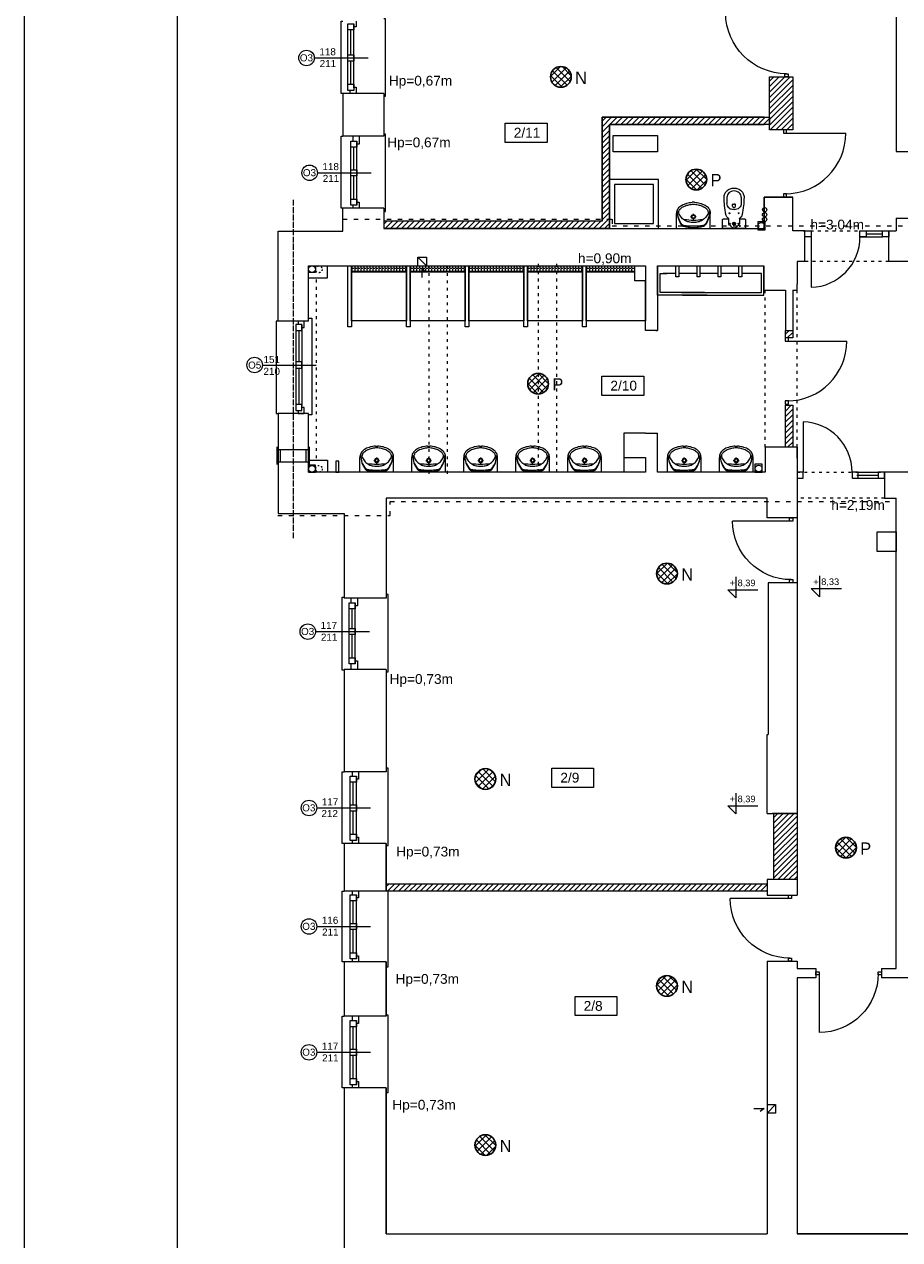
# Model space of a CAD drawing. Header units: centimetres. Extents: x 74448 to 96987, y -37016 to -10817.
# Tile 145 of 174: x 74454 to 75886, y -14787 to -12797. Entities that reach past the tile are written whole.
import ezdxf
from ezdxf.lldxf.tags import DXFTag

# ---------------------------------------------------------------- set-up
doc = ezdxf.new("R2010")
doc.units = ezdxf.units.CM
doc.header["$LTSCALE"] = 0.02
for name, pattern in [('ACAD_ISO03W100', [30, 12, -18]), ('ACAD_ISO04W100', [30, 24, -3, 0, -3]), ('HIDDEN', [9.525, 6.35, -3.175])]:
    doc.linetypes.add(name, pattern=pattern)
doc.layers.get('0').update_dxf_attribs({"color": 8, "lineweight": 13})
for name, color, linetype, lineweight in [('_AUDIO', 7, 'Continuous', 18), ('_pk_tabelka', 7, 'Continuous', 15), ('IS_Pion_Wodociag', 8, 'SOLID', 13), ('koncepcja', 8, 'Continuous', 13), ('koncepcja linie przekrojowe', 8, 'Continuous', 13), ('LINIE PRZEKROJOWE', 8, 'Continuous', 13), ('OPISY', 8, 'Continuous', 13), ('stolarka', 8, 'Continuous', 13), ('STREFY POZ', 8, 'Continuous', 13), ('WIDOK', 8, 'Continuous', 13), ('WYPOSAZENIE', 8, 'Continuous', 13)]:
    doc.layers.add(name, color=color, linetype=linetype, lineweight=lineweight)
doc.layers.add('_AUDIO 2', color=7, linetype='Continuous')
doc.styles.get("Standard").update_dxf_attribs({"font": 'arial.ttf', "height": 12})
doc.styles.add('Tomasz_W legenda', font='TCM_____.TTF')
tags = doc.linetypes.add('SOLID', pattern=[10, 10, 0]).pattern_tags.tags
tags[6:7] = [DXFTag(74, 4), DXFTag(75, 0), DXFTag(340, '0'), DXFTag(46, 0.0), DXFTag(50, 0.0), DXFTag(44, 0.0), DXFTag(45, 0.0)]
tags[4:5] = [DXFTag(74, 4), DXFTag(75, 0), DXFTag(340, '0'), DXFTag(46, 0.0), DXFTag(50, 0.0), DXFTag(44, 0.0), DXFTag(45, 0.0)]
pattern_1 = [(45, (-5798.748, -5798.748), (-4.49012806, 4.49012806), [])]
pattern_2 = [(45, (-5798.748, -5798.748), (-5.6126601, 5.6126601), []), (135, (-5798.748, -5798.748), (-5.6126601, -5.6126601), [])]

# ---------------------------------------------------------------- blocks, each defined once
blk = doc.blocks.new('*U3')
at = {"layer": 'stolarka', "transparency": 33554684}
blk.add_lwpolyline([(5, 0), (5, 95)], dxfattribs=at)
for points in [[(0, 2.5), (0, -2.5), (5, -2.5), (5, 2.5)], [(100, -2.5), (105, -2.5), (105, 2.5), (100, 2.5)]]:
    blk.add_lwpolyline(points, close=True, dxfattribs=at)
blk.add_arc((5, 0), 95, 0, 90, dxfattribs=at)
blk = doc.blocks.new('umywalka 55')
at = {"layer": 'WYPOSAZENIE'}
for p, q in [((81113.6, -24341.6), (81113.6, -24317.8)), ((81136.4, -24322.5), (81139.4, -24322.5)), ((81141.1, -24320.7), (81141.1, -24317.7)), ((81141.1, -24327.2), (81141.1, -24324.2)), ((81142.8, -24322.5), (81145.7, -24322.5)), ((81168.6, -24341.6), (81168.6, -24317.8))]:
    blk.add_line(p, q, dxfattribs=at)
for points in [[(81118.8, -24306), (81117.6, -24307.1), (81116.5, -24308.4), (81115.6, -24309.7), (81114.8, -24311.2), (81114.2, -24312.8), (81113.8, -24314.4), (81113.6, -24316.1), (81113.6, -24317.8)], [(81119.8, -24309.3), (81119.1, -24310), (81118.5, -24310.8), (81118, -24311.6), (81117.6, -24312.5), (81117.3, -24313.4), (81117, -24314.3), (81116.9, -24315.3), (81117, -24316.3)], [(81122.4, -24303.5), (81122, -24303.8), (81121.5, -24304.1), (81121, -24304.4), (81120.6, -24304.7), (81120.1, -24305), (81119.7, -24305.3), (81119.2, -24305.6), (81118.8, -24306)], [(81133.5, -24302.9), (81131.6, -24303.3), (81129.8, -24303.8), (81128, -24304.4), (81126.2, -24305.2), (81124.5, -24306.1), (81122.9, -24307), (81121.3, -24308.1), (81119.8, -24309.3)], [(81139.1, -24298.9), (81137, -24299.1), (81134.8, -24299.4), (81132.7, -24299.9), (81130.6, -24300.4), (81128.5, -24301), (81126.4, -24301.8), (81124.4, -24302.6), (81122.4, -24303.5)], [(81148.6, -24302.9), (81146.8, -24302.5), (81144.9, -24302.2), (81143, -24302), (81141.1, -24302), (81139.2, -24302), (81137.3, -24302.2), (81135.4, -24302.5), (81133.5, -24302.9)], [(81139.1, -24298.9), (81143, -24298.9)], [(81159.7, -24303.5), (81157.7, -24302.6), (81155.7, -24301.8), (81153.7, -24301), (81151.6, -24300.4), (81149.5, -24299.9), (81147.3, -24299.4), (81145.2, -24299.1), (81143, -24298.9)], [(81162.3, -24309.3), (81160.8, -24308.1), (81159.3, -24307), (81157.6, -24306.1), (81155.9, -24305.2), (81154.1, -24304.4), (81152.3, -24303.8), (81150.5, -24303.3), (81148.6, -24302.9)], [(81163.3, -24306), (81162.9, -24305.6), (81162.5, -24305.3), (81162, -24305), (81161.6, -24304.7), (81161.1, -24304.4), (81160.7, -24304.1), (81160.2, -24303.8), (81159.7, -24303.5)], [(81165.2, -24316.3), (81165.2, -24315.3), (81165.1, -24314.3), (81164.9, -24313.4), (81164.6, -24312.5), (81164.2, -24311.6), (81163.6, -24310.8), (81163, -24310), (81162.3, -24309.3)], [(81168.6, -24317.8), (81168.5, -24316.1), (81168.3, -24314.4), (81167.9, -24312.8), (81167.3, -24311.2), (81166.6, -24309.7), (81165.6, -24308.4), (81164.6, -24307.1), (81163.3, -24306)], [(81115, -24314.1), (81115.1, -24317.2), (81115.4, -24320.3), (81116, -24323.3), (81116.9, -24326.3), (81118, -24329.2), (81119.4, -24332), (81121, -24334.6), (81122.8, -24337.1)], [(81115, -24314.1), (81115.1, -24317), (81115.4, -24319.9), (81116.1, -24322.8), (81116.9, -24325.6), (81118, -24328.2), (81119.4, -24330.8), (81121, -24333.3), (81122.8, -24335.5)], [(81117, -24316.3), (81117.7, -24318.1), (81118.6, -24319.8), (81119.7, -24321.4), (81120.8, -24323), (81122.1, -24324.5), (81123.4, -24325.8), (81124.9, -24327), (81126.5, -24328.2)], [(81125.7, -24327.3), (81129.5, -24327.8), (81133.4, -24328.2), (81137.2, -24328.4), (81141.1, -24328.5), (81144.9, -24328.4), (81148.8, -24328.2), (81152.6, -24327.8), (81156.5, -24327.3)], [(81126.5, -24328.2), (81128.1, -24329.1), (81129.9, -24329.9), (81131.7, -24330.6), (81133.5, -24331.1), (81135.4, -24331.5), (81137.3, -24331.7), (81139.2, -24331.8), (81141.1, -24331.7)], [(81141.1, -24331.7), (81143, -24331.8), (81144.9, -24331.7), (81146.8, -24331.5), (81148.6, -24331.1), (81150.5, -24330.6), (81152.3, -24329.9), (81154, -24329.1), (81155.7, -24328.2)], [(81155.7, -24328.2), (81157.2, -24327), (81158.7, -24325.8), (81160.1, -24324.5), (81161.3, -24323), (81162.5, -24321.4), (81163.5, -24319.8), (81164.4, -24318.1), (81165.2, -24316.3)], [(81159.3, -24337.1), (81161.1, -24334.6), (81162.7, -24332), (81164.1, -24329.2), (81165.2, -24326.3), (81166.1, -24323.4), (81166.7, -24320.3), (81167.1, -24317.2), (81167.2, -24314.1)], [(81159.4, -24335.6), (81161.2, -24333.3), (81162.7, -24330.9), (81164.1, -24328.3), (81165.2, -24325.6), (81166.1, -24322.8), (81166.7, -24319.9), (81167.1, -24317), (81167.2, -24314.1)], [(81122.8, -24335.5), (81123, -24335.8), (81123.3, -24336.1), (81123.7, -24336.4), (81124, -24336.6), (81124.4, -24336.8), (81124.8, -24336.9), (81125.2, -24337), (81125.6, -24337.1)], [(81122.8, -24337.1), (81123, -24337.4), (81123.3, -24337.7), (81123.6, -24337.9), (81123.9, -24338.1), (81124.3, -24338.3), (81124.6, -24338.5), (81125, -24338.6), (81125.3, -24338.7)], [(81125.3, -24338.7), (81127.3, -24339.1), (81129.2, -24339.5), (81131.2, -24339.8), (81133.2, -24340.1), (81135.1, -24340.2), (81137.1, -24340.4), (81139.1, -24340.4), (81141.1, -24340.5)], [(81125.6, -24337.1), (81127.5, -24337.4), (81129.4, -24337.6), (81131.4, -24337.8), (81133.3, -24337.9), (81135.2, -24338.1), (81137.2, -24338.1), (81139.1, -24338.2), (81141.1, -24338.2)], [(81141, -24338.2), (81143, -24338.2), (81144.9, -24338.2), (81146.9, -24338.1), (81148.8, -24337.9), (81150.8, -24337.8), (81152.7, -24337.6), (81154.6, -24337.4), (81156.6, -24337.1)], [(81141, -24340.5), (81143, -24340.4), (81145, -24340.4), (81147, -24340.3), (81149, -24340.1), (81150.9, -24339.8), (81152.9, -24339.5), (81154.8, -24339.2), (81156.8, -24338.7)], [(81156.6, -24337.1), (81157, -24337), (81157.3, -24336.9), (81157.7, -24336.8), (81158.1, -24336.6), (81158.4, -24336.4), (81158.8, -24336.1), (81159.1, -24335.9), (81159.4, -24335.6)], [(81156.8, -24338.7), (81157.2, -24338.6), (81157.5, -24338.5), (81157.9, -24338.3), (81158.2, -24338.2), (81158.5, -24337.9), (81158.8, -24337.7), (81159.1, -24337.4), (81159.3, -24337.1)]]:
    blk.add_lwpolyline(points, dxfattribs=at)
for points in [[(81141.1, -24326.1), (81143.6, -24325.1), (81144.6, -24322.5), (81143.6, -24319.9), (81141.1, -24318.8), (81138.6, -24319.9), (81137.5, -24322.5), (81138.6, -24325.1)], [(81141.1, -24325.1), (81142.9, -24324.3), (81143.6, -24322.5), (81142.9, -24320.6), (81141.1, -24319.9), (81139.3, -24320.6), (81138.5, -24322.5), (81139.3, -24324.3)]]:
    blk.add_lwpolyline(points, close=True, dxfattribs=at)
blk = doc.blocks.new('blok kibel')
at = {"layer": 'WYPOSAZENIE'}
for p, q in [((84539.6, -23991.3), (84539.6, -24001.5)), ((84563, -23991.3), (84563, -24001.5)), ((84548.9, -24006), (84548.9, -24003.4)), ((84549.9, -24002.5), (84551.3, -24002.5)), ((84552.7, -24002.5), (84551.3, -24002.5)), ((84553.6, -24006), (84553.6, -24003.4))]:
    blk.add_line(p, q, dxfattribs=at)
at = {"layer": 'WYPOSAZENIE', "linetype": 'HIDDEN'}
for p, q in [((84542.2, -24026.8), (84542.2, -24035.3)), ((84560.4, -24026.8), (84560.4, -24035.3)), ((84543.1, -24036.2), (84544.5, -24036.2)), ((84558.5, -24036.2), (84559.4, -24036.2))]:
    blk.add_line(p, q, dxfattribs=at)
at = {"layer": 'WYPOSAZENIE'}
blk.add_lwpolyline([(84570.2, -24040.4, -0.414214), (84568.4, -24042.3), (84534.2, -24042.3, -0.414214), (84532.3, -24040.4), (84532.3, -24028.7, -0.414214), (84534.2, -24026.8), (84542.2, -24026.8, 0.787207), (84542.4, -24025.9, -0.243605), (84537.7, -24019.3, -0.036424), (84534.9, -23991.3, -0.106749), (84536.1, -23985.6, -0.101537), (84539.7, -23980.7, -0.094942), (84544.9, -23977.4, -0.090753), (84551.3, -23976.3, -0.090753), (84557.6, -23977.4, -0.094942), (84562.9, -23980.7, -0.101537), (84566.4, -23985.6, -0.106749), (84567.7, -23991.3, -0.036424), (84564.8, -24019.3, -0.243605), (84560.1, -24025.9, 0.787207), (84560.4, -24026.8), (84568.4, -24026.8, -0.414214), (84570.2, -24028.7)], format="xyb", close=True, dxfattribs=at)
for points in [[(84563, -23991.3, 0.106749), (84562.2, -23987.5, 0.101537), (84559.7, -23984.1, 0.094942), (84556, -23981.8, 0.090753), (84551.3, -23981, 0.090753), (84546.6, -23981.8, 0.094942), (84542.8, -23984.1, 0.101537), (84540.4, -23987.5, 0.106749), (84539.6, -23991.3, 0.106749)], [(84563, -24001.5, -0.106749), (84562.2, -24005.3, -0.101537), (84559.7, -24008.7, -0.094942), (84556, -24011, -0.090753), (84551.3, -24011.8, -0.090753), (84546.6, -24011, -0.094942), (84542.8, -24008.7, -0.101537), (84540.4, -24005.3, -0.106749), (84539.6, -24001.5, -0.106749)]]:
    blk.add_lwpolyline(points, format="xyb", dxfattribs=at)
for centre in [(84543.8, -24017.5), (84558.8, -24017.5)]:
    blk.add_circle(centre, 0.702, dxfattribs=at)
at = {"layer": 'WYPOSAZENIE', "linetype": 'HIDDEN'}
for centre, radius in [((84551.3, -24034.5), 2.34), ((84544.5, -24034.5), 0.702), ((84551.3, -24034.5), 0.702), ((84558.5, -24034.5), 0.702), ((84560.2, -24038.1), 0.936)]:
    blk.add_circle(centre, radius, dxfattribs=at)
at = {"layer": 'WYPOSAZENIE'}
for centre, radius, start, end in [((84549.9, -24003.4), 0.936, 90, 180), ((84551.3, -24005.9), 2.34, 178.6628, 1.0097), ((84552.7, -24003.4), 0.936, 0, 90)]:
    blk.add_arc(centre, radius, start, end, dxfattribs=at)
at = {"layer": 'WYPOSAZENIE', "linetype": 'HIDDEN'}
for centre, radius, start, end in [((84543.1, -24035.3), 0.936, 180, 270), ((84551.5, -24034), 7.31, 197.1662, 342.8338), ((84559.4, -24035.3), 0.936, 270, 0)]:
    blk.add_arc(centre, radius, start, end, dxfattribs=at)
blk = doc.blocks.new('*U5')
at = {"layer": 'stolarka', "transparency": 33554684}
blk.add_lwpolyline([(5, 0), (5, 90)], dxfattribs=at)
for points in [[(0, 2.5), (0, -2.5), (5, -2.5), (5, 2.5)], [(95, -2.5), (100, -2.5), (100, 2.5), (95, 2.5)]]:
    blk.add_lwpolyline(points, close=True, dxfattribs=at)
blk.add_arc((5, 0), 90, 0, 90, dxfattribs=at)

msp = doc.modelspace()

# ---------------------------------------------------------------- hatches: boundary and pattern name
at = {"layer": '_AUDIO'}
h = msp.add_hatch(dxfattribs=at)
h.set_pattern_fill('ANSI37', color=256, scale=2.5)
h.set_pattern_definition(pattern_2)
h.paths.add_polyline_path([(75348.6, -12883.3, 1), (75314.6, -12883.3, 1)])
h = msp.add_hatch(dxfattribs=at)
h.set_pattern_fill('ANSI37', color=256, scale=2.5)
h.set_pattern_definition(pattern_2)
h.paths.add_polyline_path([(75522.2, -13696.3, 1), (75488.2, -13696.3, 1)])
h = msp.add_hatch(dxfattribs=at)
h.set_pattern_fill('ANSI37', color=256, scale=2.5)
h.set_pattern_definition(pattern_2)
h.paths.add_polyline_path([(75225.1, -14032.6, 1), (75191.1, -14032.6, 1)])
h = msp.add_hatch(dxfattribs=at)
h.set_pattern_fill('ANSI37', color=256, scale=2.5)
h.set_pattern_definition(pattern_2)
h.paths.add_polyline_path([(75522.2, -14371.4, 1), (75488.2, -14371.4, 1)])
h = msp.add_hatch(dxfattribs=at)
h.set_pattern_fill('ANSI37', color=256, scale=2.5)
h.set_pattern_definition(pattern_2)
h.paths.add_polyline_path([(75225.1, -14631.8, 1), (75191.1, -14631.8, 1)])
at = {"layer": '_AUDIO 2'}
h = msp.add_hatch(dxfattribs=at)
h.set_pattern_fill('ANSI37', color=256, scale=2.5)
h.set_pattern_definition([(45, (-6312.218, -5458.049), (-5.6126601, 5.6126601), []), (135, (-6312.218, -5458.049), (-5.6126601, -5.6126601), [])])
h.paths.add_polyline_path([(75570.2, -13051.3, 1), (75536.2, -13051.3, 1)])
h = msp.add_hatch(dxfattribs=at)
h.set_pattern_fill('ANSI37', color=256, scale=2.5)
h.set_pattern_definition([(45, (-6571.018, -5792.262), (-5.6126601, 5.6126601), []), (135, (-6571.018, -5792.262), (-5.6126601, -5.6126601), [])])
h.paths.add_polyline_path([(75311.4, -13385.5, 1), (75277.4, -13385.5, 1)])
h = msp.add_hatch(dxfattribs=at)
h.set_pattern_fill('ANSI37', color=256, scale=2.5)
h.set_pattern_definition(pattern_2)
h.paths.add_polyline_path([(75815.1, -14145, 1), (75781.1, -14145, 1)])
at = {"layer": 'koncepcja'}
h = msp.add_hatch(dxfattribs=at)
h.set_pattern_fill('ANSI31', color=256, scale=2)
h.set_pattern_definition(pattern_1)
h.paths.add_polyline_path([(75711, -12969.9), (75673, -12969.9), (75673, -12883.3), (75711, -12883.3)])
h = msp.add_hatch(dxfattribs=at)
h.set_pattern_fill('ANSI31', color=256, scale=2)
h.set_pattern_definition([(45, (-5775.748, 10857.4634), (-4.49012806, 4.49012806), [])])
h.paths.add_polyline_path([(75411.1, -13131.3), (75399.1, -13131.3), (75399.1, -12949.3), (75673, -12949.3), (75673, -12961.3), (75411.1, -12961.3)])
h = msp.add_hatch(dxfattribs=at)
h.set_pattern_fill('ANSI31', color=256, scale=2)
h.set_pattern_definition([(45, (-5798.748, 2447.042), (-4.49012806, 4.49012806), [])])
h.paths.add_polyline_path([(75042, -13131.3), (75400.1, -13131.3), (75400.1, -13119.3), (75042, -13119.3)])
h = msp.add_hatch(dxfattribs=at)
h.set_pattern_fill('ANGLE', color=256, scale=0.7)
h.set_pattern_definition([(0, (-5901.748, -5798.748), (0, 4.8895), [3.556, -1.3335]), (90, (-5901.748, -5798.748), (-4.8895, 3e-16), [3.556, -1.3335])])
h.paths.add_polyline_path([(74988.9, -13192.4), (75078.9, -13192.4), (75078.9, -13202.4), (74988.9, -13202.4)])
h = msp.add_hatch(dxfattribs=at)
h.set_pattern_fill('ANGLE', color=256, scale=0.7)
h.set_pattern_definition([(0, (-5805.748, -5798.748), (0, 4.8895), [3.556, -1.3335]), (90, (-5805.748, -5798.748), (-4.8895, 3e-16), [3.556, -1.3335])])
h.paths.add_polyline_path([(75084.9, -13192.4), (75174.9, -13192.4), (75174.9, -13202.4), (75084.9, -13202.4)])
h = msp.add_hatch(dxfattribs=at)
h.set_pattern_fill('ANGLE', color=256, scale=0.7)
h.set_pattern_definition([(0, (-5709.748, -5798.748), (0, 4.8895), [3.556, -1.3335]), (90, (-5709.748, -5798.748), (-4.8895, 3e-16), [3.556, -1.3335])])
h.paths.add_polyline_path([(75180.9, -13192.4), (75270.9, -13192.4), (75270.9, -13202.4), (75180.9, -13202.4)])
h = msp.add_hatch(dxfattribs=at)
h.set_pattern_fill('ANGLE', color=256, scale=0.7)
h.set_pattern_definition([(0, (-5613.748, -5798.748), (0, 4.8895), [3.556, -1.3335]), (90, (-5613.748, -5798.748), (-4.8895, 3e-16), [3.556, -1.3335])])
h.paths.add_polyline_path([(75276.9, -13192.4), (75366.9, -13192.4), (75366.9, -13202.4), (75276.9, -13202.4)])
h = msp.add_hatch(dxfattribs=at)
h.set_pattern_fill('ANGLE', color=256, scale=0.7)
h.set_pattern_definition([(0, (-5517.748, -5798.748), (0, 4.8895), [3.556, -1.3335]), (90, (-5517.748, -5798.748), (-4.8895, 3e-16), [3.556, -1.3335])])
h.paths.add_polyline_path([(75452.9, -13202.4), (75452.9, -13192.4), (75372.9, -13192.4), (75372.9, -13202.4)])
h = msp.add_hatch(dxfattribs=at)
h.set_pattern_fill('ANSI31', color=256, scale=2)
h.set_pattern_definition([(45, (-5800.8186, 10857.4634), (-4.49012806, 4.49012806), [])])
h.paths.add_polyline_path([(75698.9, -13420.6), (75710.9, -13420.6), (75710.9, -13489.3), (75698.9, -13489.3)])
h.paths.add_polyline_path([(75698.9, -13310.4), (75710.9, -13310.4), (75710.9, -13298.3), (75698.9, -13298.3)])
h = msp.add_hatch(dxfattribs=at)
h.set_pattern_fill('ANSI31', color=256, scale=2)
h.set_pattern_definition(pattern_1)
h.paths.add_polyline_path([(75680, -14089), (75718, -14089), (75718, -14197), (75680, -14197)])
h = msp.add_hatch(dxfattribs=at)
h.set_pattern_fill('ANSI31', color=256, scale=2)
h.set_pattern_definition(pattern_1)
h.paths.add_polyline_path([(75046, -14204), (75669, -14204), (75669, -14216), (75046, -14216)])

# ---------------------------------------------------------------- linework, layer by layer
at = {"extrusion": (0, 0, -1)}
for p, q in [((74867.5, -13518), (74867.5, -13489)), ((74873, -13513.5), (74873, -13493.5)), ((74914.9, -13513.5), (74914.9, -13493.5)), ((74920.4, -13518), (74920.4, -13489))]:
    msp.add_line(p, q, dxfattribs=at)
for points in [[(74975, -12910.3), (74972, -12910.3), (74972, -12792.3), (74975, -12792.3)], [(75042, -12914.8), (75044.9, -12914.8), (75044.9, -12788.2), (75044.9, -12788.1), (75042, -12788.1)], [(74975, -13098.3), (74972, -13098.3), (74972, -12980.3), (74975, -12980.3)], [(75042, -13103.9), (75044.9, -13103.9), (75044.9, -12977.3), (75044.9, -12977.2), (75042, -12977.2)], [(75731, -13135.3), (75741, -13135.3), (75741, -13145.3), (75731, -13145.3), (75731, -13135.3)], [(75741, -13145.3), (75741, -13227.7)], [(75821, -13135.3), (75858, -13135.3)], [(75821, -13135.3), (75831, -13135.3), (75831, -13145.3), (75821, -13145.3), (75821, -13135.3)], [(75821, -13145.3), (75858, -13145.3)], [(75831, -13140.3), (75858, -13140.3)], [(75858, -13135.3), (75868, -13135.3), (75868, -13145.3), (75858, -13145.3), (75858, -13135.3)], [(74918.9, -13212.1), (74949.7, -13212.1), (74949.7, -13192.4)], [(75104.9, -13211.6), (75104.9, -13196.5), (75108.6, -13201.5)], [(75469.9, -13217.3), (75469.9, -13217.3), (75452.9, -13217.3), (75452.9, -13192.4)], [(74869, -13283.4), (74866, -13283.4), (74866, -13434.4), (74869, -13434.4)], [(74918.9, -13283.4), (74918.9, -13278.4), (74923.9, -13278.4), (74923.9, -13405.4), (74923.9, -13436.4), (74918.9, -13436.4)], [(75728, -13447.8), (75728, -13530.2)], [(75434.9, -13506.4), (75434.9, -13530.4)], [(74918.9, -13510.7), (74949.7, -13510.7), (74949.7, -13530.4)], [(75718, -13605.3), (75718, -13715.3)], [(74977, -13854.5), (74974, -13854.5), (74974, -13734.7), (74977, -13734.7)], [(75046, -13857.3), (75048.9, -13857.3), (75048.9, -13730.6), (75048.9, -13730.5), (75046, -13730.5)], [(74977, -14138), (74974, -14138), (74974, -14021), (74977, -14021)], [(75046, -14141.6), (75048.9, -14141.6), (75048.9, -14015), (75048.9, -14014.9), (75046, -14014.9)], [(75718, -14089), (75718, -14197)], [(74977, -14332), (74974, -14332), (74974, -14216), (74977, -14216)], [(75046, -14340), (75048.9, -14340), (75048.9, -14216)], [(74979, -14538), (74974, -14538), (74974, -14421), (74977, -14421)], [(75046, -14546), (75048.9, -14546), (75048.9, -14419.4), (75048.9, -14419.2), (75046, -14419.2)], [(75647.4, -14572.2), (75664, -14572.2), (75657.6, -14577.1)]]:
    msp.add_lwpolyline(points)
at = {"linetype": 'ACAD_ISO04W100', "ltscale": 20}
msp.add_lwpolyline([(74893.9, -13638.5), (74893.9, -13084.2)], dxfattribs=at)
for points in [[(75665.7, -13120.5), (75653.8, -13120.5), (75653.8, -13133.4), (75665.7, -13133.4)], [(74918.9, -13192.4), (74929.9, -13192.4), (74929.9, -13203.7), (74918.9, -13203.7)], [(74869, -13513.5), (74918.9, -13513.5), (74918.9, -13493.5), (74869, -13493.5)], [(74918.9, -13530.4), (74929.9, -13530.4), (74929.9, -13519), (74918.9, -13519)], [(75661.1, -13517.4), (75649.2, -13517.4), (75649.2, -13530.2), (75661.1, -13530.2)], [(75848.9, -13628.2), (75880.1, -13628.2), (75880.1, -13660.2), (75848.9, -13660.2)]]:
    msp.add_lwpolyline(points, close=True)
for centre in [(75659.7, -13127.1), (75655.2, -13524.2), (75655.2, -13524.2)]:
    msp.add_circle(centre, 5.5)
msp.add_arc((75738.9, -13145.6), 82.1, 271.4717, 0.2211)
at = {"layer": '_AUDIO', "lineweight": 30}
for centre in [(75331.6, -12883.3), (75505.2, -13696.3), (75208.1, -14032.6), (75505.2, -14371.4), (75208.1, -14631.8)]:
    msp.add_circle(centre, 17, dxfattribs=at)
at = {"layer": '_AUDIO 2', "lineweight": 30}
for centre in [(75553.2, -13051.3), (75294.4, -13385.5), (75798.1, -14145)]:
    msp.add_circle(centre, 17, dxfattribs=at)
at = {"layer": '_pk_tabelka', "color": 7, "ltscale": 3}
for p, q in [((74453.7, -11596), (74453.7, -15796)), ((74703.7, -11656), (74703.7, -15736))]:
    msp.add_line(p, q, dxfattribs=at)
at = {"layer": 'IS_Pion_Wodociag'}
for centre in [(75664.9, -13108.8), (75665.1, -13100.7), (75664.9, -13116.5)]:
    msp.add_ellipse(centre, major_axis=(3.5, 0), ratio=1, dxfattribs=at)
at = {"layer": 'koncepcja'}
for points in [[(75078.9, -13192.4), (75078.9, -13282.4), (74988.9, -13282.4), (74988.9, -13192.4)], [(74988.9, -13202.4), (74988.9, -13202.4), (75078.9, -13202.4)], [(75174.9, -13192.4), (75174.9, -13282.4), (75084.9, -13282.4), (75084.9, -13192.4)], [(75084.9, -13202.4), (75084.9, -13202.4), (75174.9, -13202.4)], [(75270.9, -13192.4), (75270.9, -13282.4), (75180.9, -13282.4), (75180.9, -13192.4)], [(75180.9, -13202.4), (75180.9, -13202.4), (75270.9, -13202.4)], [(75366.9, -13192.4), (75366.9, -13282.4), (75276.9, -13282.4), (75276.9, -13192.4)], [(75276.9, -13202.4), (75276.9, -13202.4), (75366.9, -13202.4)], [(75469.9, -13192.4), (75469.9, -13282.4), (75372.9, -13282.4), (75372.9, -13192.4)], [(75372.9, -13202.4), (75372.9, -13202.4), (75452.9, -13202.4)]]:
    msp.add_lwpolyline(points, dxfattribs=at)
for points in [[(74988.9, -13192.4), (75078.9, -13192.4), (75078.9, -13202.4), (74988.9, -13202.4)], [(75084.9, -13192.4), (75174.9, -13192.4), (75174.9, -13202.4), (75084.9, -13202.4)]]:
    msp.add_lwpolyline(points, close=True, dxfattribs=at)
at = {"layer": 'koncepcja linie przekrojowe'}
for points in [[(75711, -12969.9), (75673, -12969.9), (75673, -12883.3), (75711, -12883.3)], [(75698.9, -13420.6), (75710.9, -13420.6), (75710.9, -13489.3), (75698.9, -13489.3)], [(75680, -14089), (75718, -14089), (75718, -14197), (75680, -14197)], [(75046, -14204), (75669, -14204), (75669, -14216), (75046, -14216)]]:
    msp.add_lwpolyline(points, close=True, dxfattribs=at)
for points in [[(75664, -12949.3), (75399.1, -12949.3)], [(75399.1, -12949.3), (75399.1, -13119.3)], [(75399.1, -13119.3), (75399.1, -12949.3), (75673, -12949.3), (75673, -12961.3), (75411.1, -12961.3), (75411.1, -13131.3)], [(75411.1, -13131.3), (75411.1, -13131.3), (75411.1, -12961.3)], [(75411.1, -13131.3), (75411.1, -13131.3), (75411.1, -13131.3), (75411.1, -12961.3), (75664, -12961.3), (75664, -12961.3)], [(75664, -12961.3), (75488.5, -12961.3)], [(75399.1, -13119.3), (75042, -13119.3), (75042, -13131.3)], [(75399.1, -13131.3), (75042, -13131.3)], [(75411.1, -13131.3), (75399.1, -13131.3)], [(74988.9, -13192.4), (74988.9, -13292.4), (74982.9, -13292.4), (74982.9, -13192.4)], [(75084.9, -13192.4), (75084.9, -13292.4), (75078.9, -13292.4), (75078.9, -13192.4)], [(75180.9, -13192.4), (75180.9, -13292.4), (75174.9, -13292.4), (75174.9, -13192.4)], [(75276.9, -13192.4), (75276.9, -13292.4), (75270.9, -13292.4), (75270.9, -13192.4)], [(75372.9, -13192.4), (75372.9, -13292.4), (75366.9, -13292.4), (75366.9, -13192.4)], [(75710.9, -13298.3), (75710.9, -13310.4), (75698.9, -13310.4), (75698.9, -13298.3)]]:
    msp.add_lwpolyline(points, dxfattribs=at)
at = {"layer": 'LINIE PRZEKROJOWE'}
for points in [[(75880.1, -12785.3), (75880.1, -13005.3), (75926.1, -13005.3)], [(75042, -12910.3), (74975, -12910.3)], [(75042, -12910.3), (75042, -12980.3), (74975, -12980.3)], [(74975, -12910.3), (74975, -12980.3)], [(75042, -12910.3), (75042, -12980.3)], [(75042, -12910.3), (75042, -12980.3)], [(75711, -13135.3), (75711, -13079.9), (75664, -13079.9)], [(75664, -13131.3), (75664, -13079.9)], [(75664, -13079.9), (75664, -13131.3)], [(75664, -13079.9), (75711, -13079.9)], [(74869, -13226.3), (74869, -13136), (74975, -13136), (74975, -13098.3)], [(75042, -13098.3), (74975, -13098.3)], [(74980, -13098.3), (74980, -13098.3)], [(75042, -13098.3), (75042, -13131.3), (75664, -13131.3)], [(75042, -13098.3), (75042, -13131.3)], [(75880.1, -13114.3), (75926.1, -13114.3)], [(75880.1, -13114.3), (75880.1, -13135.3)], [(75731, -13185.3), (75731, -13135.3), (75711, -13135.3)], [(75868, -13185.3), (75868, -13135.3), (75880.1, -13135.3)], [(74918.9, -13283.4), (74869, -13283.4), (74869, -13161.7)], [(75097.7, -13192.4), (75097.7, -13178.4), (75111.7, -13178.4), (75111.7, -13192.4)], [(75097.7, -13178.4), (75111.7, -13192.4)], [(75731, -13185.3), (75718, -13185.3), (75718, -13222.6)], [(76393.9, -13185.3), (76348, -13185.3), (76348, -13179.3), (76154, -13179.3), (76154, -13185.3), (76117, -13185.3), (76117, -13179.3), (75923, -13179.3), (75923, -13185.3), (75868, -13185.3), (75868, -13185.3)], [(74918.9, -13283.4), (74918.9, -13192.4), (75257.9, -13192.4)], [(75257.9, -13192.4), (75452.9, -13192.4)], [(75452.9, -13192.4), (75469.9, -13192.4), (75469.9, -13217.3)], [(75489.9, -13192.4), (75663.9, -13192.4), (75663.9, -13223.2)], [(75489.9, -13192.4), (75489.9, -13285.4), (75489.9, -13285.4), (75489.9, -13285.4)], [(75663.9, -13192.4), (75663.9, -13232.4), (75698.9, -13232.4), (75698.9, -13298.3), (75698.9, -13298.3)], [(75489.9, -13298.3), (75469.9, -13298.3), (75469.9, -13217.3)], [(75711, -13232.4), (75718, -13232.4), (75718, -13222.6)], [(75663.9, -13232.4), (75698.9, -13232.4), (75698.9, -13267.8)], [(75711, -13232.4), (75711, -13298.3)], [(74918.9, -13283.4), (74869, -13283.4)], [(75489.9, -13285.4), (75489.9, -13298.3)], [(75489.9, -13298.3), (75469.9, -13298.3)], [(75486.9, -13298.3), (75489.9, -13298.3), (75489.9, -13298.3)], [(75698.9, -13298.3), (75711, -13298.3), (75711, -13298.3)], [(75434.9, -13530.4), (74918.9, -13530.4), (74918.9, -13434.4), (74869, -13434.4)], [(74918.9, -13434.4), (74869, -13434.4), (74869, -13475.4)], [(75469.9, -13466.4), (75434.9, -13466.4), (75434.9, -13506.4)], [(75434.9, -13466.4), (75434.9, -13496.4), (75434.9, -13506.4), (75469.9, -13506.4), (75469.9, -13530.4), (75434.9, -13530.4)], [(75469.9, -13466.4), (75489.9, -13466.4)], [(75666, -13530.3), (75489.9, -13530.3), (75489.9, -13466.4)], [(74869, -13475.4), (74869, -13598), (74977, -13598)], [(75718, -13489.3), (75666, -13489.3), (75666, -13530.3)], [(75718, -13489.3), (75718, -13605.3), (75669, -13605.3)], [(75718, -13507.6), (75718, -13489.3), (75685, -13489.3)], [(76061, -13530.3), (75861, -13530.3), (75861, -13573)], [(75669, -13605.3), (75669, -13573), (75046, -13573), (75046, -13715)], [(75861, -13573), (75880.1, -13573)], [(75880.1, -14343), (75880.1, -13573)], [(74977, -13598), (74977, -13598), (74977, -13736.3)], [(75046, -13598.3), (75046, -13736.3), (74977, -13736.3)], [(75718, -13711.3), (75671, -13711.3)], [(75671, -13711.3), (75671, -13960)], [(75718, -13711.3), (75718, -14089), (75678, -14089)], [(74977, -13853.3), (74977, -14021)], [(75046, -13853.3), (74977, -13853.3)], [(75046, -13853.3), (75046, -13981)], [(75669, -14089), (75669, -13960)], [(75669, -13960), (75671, -13960)], [(75046, -13981), (75046, -14021)], [(75046, -14021), (74977, -14021)], [(75669, -14089), (75678, -14089)], [(74977, -14138), (74977, -14216)], [(75046, -14216), (75046, -14138), (74977, -14138)], [(75046, -14138), (75046, -14216)], [(75718, -14197), (75669, -14197)], [(75669, -14197), (75669, -14223)], [(75718, -14197), (75718, -14223)], [(75046, -14216), (74977, -14216)], [(75669, -14223), (75718, -14223)], [(74977, -14332), (74977, -14421)], [(75046, -14421), (75046, -14332), (74977, -14332)], [(75046, -14332), (75046, -14421)], [(75669, -14331), (75669, -14777)], [(75669, -14331), (75718, -14331)], [(75718, -14331), (75718, -14343), (75749, -14343), (75749, -14358)], [(75856, -14343), (75856, -14358)], [(75856, -14343), (75880.1, -14343)], [(75749, -14358), (75718, -14358), (75718, -14777), (75959, -14777)], [(76338, -14411), (76338, -14358), (75856, -14358)], [(75046, -14421), (74977, -14421)], [(74977, -14538), (74977, -14846)], [(75046, -14777), (75046, -14538), (74977, -14538)], [(75046, -14538), (75046, -14777), (75669, -14777)], [(75669, -14565.5), (75683, -14565.5), (75683, -14579.5), (75669, -14579.5)], [(75683, -14565.5), (75669, -14579.5)], [(75959, -14777), (75718, -14777)]]:
    msp.add_lwpolyline(points, dxfattribs=at)
for centre in [(74924.4, -13198.1), (74924.4, -13524.7)]:
    msp.add_circle(centre, 5.5, dxfattribs=at)
at = {"layer": 'OPISY'}
for p, q in [((75618.1, -13701.9), (75618.1, -13736.2)), ((75754.9, -13700), (75754.9, -13734.3)), ((75618.1, -13736.2), (75604.6, -13722.7)), ((75604.6, -13722.7), (75653.8, -13722.7)), ((75754.9, -13734.3), (75741.4, -13720.8)), ((75741.4, -13720.8), (75790.6, -13720.8)), ((75618.1, -14055.5), (75618.1, -14089.8)), ((75618.1, -14089.8), (75604.6, -14076.3)), ((75604.6, -14076.3), (75653.8, -14076.3))]:
    msp.add_line(p, q, dxfattribs=at)
for points in [[(74928.2, -12852.3), (75016.3, -12852.3)], [(74933.2, -13040.3), (75021.3, -13040.3)], [(74843.2, -13354.9), (74931.3, -13354.9)], [(74930.2, -13791.2), (75018.3, -13791.2)], [(74932.2, -14080), (75020.3, -14080)], [(74932.2, -14274), (75020.3, -14274)], [(74932.2, -14480), (75020.3, -14480)]]:
    msp.add_lwpolyline(points, dxfattribs=at)
for points in [[(75240.5, -12959.3), (75309.1, -12959.3), (75309.1, -12990.6), (75240.5, -12990.6)], [(75417.4, -12979.4), (75489.5, -12979.4), (75489.5, -13006), (75417.4, -13006)], [(75398.6, -13373.4), (75467.1, -13373.4), (75467.1, -13404.7), (75398.6, -13404.7)], [(75316.7, -14015), (75385.2, -14015), (75385.2, -14046.3), (75316.7, -14046.3)], [(75354.8, -14388.6), (75423.3, -14388.6), (75423.3, -14419.9), (75354.8, -14419.9)]]:
    msp.add_lwpolyline(points, close=True, dxfattribs=at)
for centre in [(74915.5, -12852.3), (74920.5, -13040.3), (74830.5, -13354.9), (74917.5, -13791.3), (74919.5, -14080), (74919.5, -14274), (74919.5, -14480)]:
    msp.add_circle(centre, 12.7, dxfattribs=at)
at = {"layer": 'stolarka'}
for points in [[(74996.6, -12792.3), (74996.6, -12801.3), (74993, -12801.3)], [(74983, -12905.3), (74983, -12801.3)], [(74988, -12847.3), (74988, -12806.3)], [(74993, -12901.3), (74993, -12797.3)], [(74988, -12895.3), (74988, -12857.3)], [(74993, -12900.3), (74996.6, -12900.3), (74996.6, -12910.3), (74986.6, -12910.3), (74986.6, -12905.3)], [(74988, -13093.3), (74988, -12989.3)], [(74991.6, -12988.3), (74991.6, -12980.3)], [(75001.6, -12980.3), (75001.6, -12993.3), (74998, -12993.3)], [(74998, -13093.3), (74998, -12989.3)], [(74993, -13035.3), (74993, -12998.3)], [(74993, -13083.3), (74993, -13045.3)], [(74998, -13088.3), (75001.6, -13088.3), (75001.6, -13098.3), (74991.6, -13098.3), (74991.6, -13093.3)], [(74898, -13288.4), (74898, -13421.4)], [(74908, -13293.4), (74911.6, -13293.4), (74911.6, -13283.4), (74901.6, -13283.4), (74901.6, -13288.4)], [(74908, -13288.4), (74908, -13421.4)], [(74903, -13298.4), (74903, -13349.9)], [(74903, -13359.9), (74903, -13419.4)], [(74901.6, -13429.4), (74901.6, -13434.4), (74911.6, -13434.4), (74911.6, -13424.4), (74908, -13424.4)], [(75718, -13540.2), (75728, -13540.2), (75728, -13530.2), (75718, -13530.2), (75718, -13540.2)], [(75808, -13540.2), (75818, -13540.2), (75818, -13530.2), (75808, -13530.2), (75808, -13540.2)], [(75816, -13530.3), (75851, -13530.3)], [(75816, -13535.3), (75851, -13535.3)], [(75816, -13540.3), (75851, -13540.3)], [(75851, -13540.2), (75861, -13540.2), (75861, -13530.2), (75851, -13530.2), (75851, -13540.2)], [(75851, -13540.2), (75861, -13540.2), (75861, -13530.2), (75851, -13530.2), (75851, -13540.2)], [(74985, -13844.3), (74985, -13744.3)], [(74988.6, -13744.3), (74988.6, -13736.3)], [(74998.6, -13736.3), (74998.6, -13749.3), (74995, -13749.3)], [(74995, -13844.3), (74995, -13744.3)], [(74990, -13786.3), (74990, -13754.3)], [(74990, -13834.3), (74990, -13796.3)], [(74995, -13839.3), (74998.6, -13839.3), (74998.6, -13853.3), (74988.6, -13853.3), (74988.6, -13844.3)], [(74990.6, -14028), (74990.6, -14021)], [(75000.6, -14021), (75000.6, -14033), (74997, -14033)], [(74987, -14133), (74987, -14029)], [(74992, -14075), (74992, -14038)], [(74997, -14133), (74997, -14029)], [(74992, -14123), (74992, -14085)], [(74997, -14128), (75000.6, -14128), (75000.6, -14138), (74990.6, -14138), (74990.6, -14133)], [(74987, -14327), (74987, -14223)], [(74990.6, -14222), (74990.6, -14216)], [(75000.6, -14216), (75000.6, -14227), (74997, -14227)], [(74997, -14327), (74997, -14223)], [(74992, -14269), (74992, -14232)], [(74992, -14317), (74992, -14279)], [(74997, -14322), (75000.6, -14322), (75000.6, -14332), (74990.6, -14332), (74990.6, -14327)], [(74990.6, -14428), (74990.6, -14421)], [(75000.6, -14421), (75000.6, -14433), (74997, -14433)], [(74987, -14533), (74987, -14429)], [(74992, -14475), (74992, -14438)], [(74997, -14533), (74997, -14429)], [(74992, -14523), (74992, -14485)], [(74997, -14528), (75000.6, -14528), (75000.6, -14538), (74990.6, -14538), (74990.6, -14533)]]:
    msp.add_lwpolyline(points, dxfattribs=at)
for points in [[(74983, -12806.3), (74983, -12796.3), (74993, -12796.3), (74993, -12806.3)], [(74983, -12857.3), (74983, -12847.3), (74993, -12847.3), (74993, -12857.3)], [(74983, -12905.3), (74983, -12895.3), (74993, -12895.3), (74993, -12905.3)], [(74988, -12998.3), (74988, -12988.3), (74998, -12988.3), (74998, -12998.3)], [(74988, -13045.3), (74988, -13035.3), (74998, -13035.3), (74998, -13045.3)], [(74988, -13093.3), (74988, -13083.3), (74998, -13083.3), (74998, -13093.3)], [(74898, -13288.4), (74898, -13298.4), (74908, -13298.4), (74908, -13288.4)], [(74898, -13349.9), (74898, -13359.9), (74908, -13359.9), (74908, -13349.9)], [(74898, -13419.4), (74898, -13429.4), (74908, -13429.4), (74908, -13419.4)], [(74985, -13754.3), (74985, -13744.3), (74995, -13744.3), (74995, -13754.3)], [(74985, -13796.3), (74985, -13786.3), (74995, -13786.3), (74995, -13796.3)], [(74985, -13844.3), (74985, -13834.3), (74995, -13834.3), (74995, -13844.3)], [(74987, -14038), (74987, -14028), (74997, -14028), (74997, -14038)], [(74987, -14085), (74987, -14075), (74997, -14075), (74997, -14085)], [(74987, -14133), (74987, -14123), (74997, -14123), (74997, -14133)], [(74987, -14232), (74987, -14222), (74997, -14222), (74997, -14232)], [(74987, -14279), (74987, -14269), (74997, -14269), (74997, -14279)], [(74987, -14327), (74987, -14317), (74997, -14317), (74997, -14327)], [(74987, -14438), (74987, -14428), (74997, -14428), (74997, -14438)], [(74987, -14485), (74987, -14475), (74997, -14475), (74997, -14485)], [(74987, -14533), (74987, -14523), (74997, -14523), (74997, -14533)]]:
    msp.add_lwpolyline(points, close=True, dxfattribs=at)
msp.add_arc((75725.9, -13529.9), 82.1, 359.7789, 88.5283, dxfattribs=at)
at = {"layer": 'STREFY POZ', "linetype": 'ACAD_ISO03W100', "ltscale": 30}
for points in [[(74975, -13116.4), (75415.4, -13116.4), (75415.4, -13127.3), (76324.7, -13127.3), (76324.7, -13125.3), (76404.1, -13125.3)], [(74868.6, -13601.4), (75052.2, -13601.4), (75052.2, -13578.1), (75869.8, -13578.1)]]:
    msp.add_lwpolyline(points, dxfattribs=at)
at = {"layer": 'WIDOK', "linetype": 'ACAD_ISO03W100', "ltscale": 20}
for points in [[(75728, -13135.3), (75868, -13135.3)], [(75294.4, -13189.4), (75294.4, -13534.4)], [(75324.4, -13189.4), (75324.4, -13534.4)], [(75868, -13185.3), (75731, -13185.3)], [(75115.7, -13192.4), (75115.7, -13534.3)], [(75145.7, -13192.4), (75145.7, -13534.3)], [(74931.1, -13214.8), (74931.1, -13510.4)], [(75666, -13489.3), (75666, -13232.4)], [(75718, -13489.3), (75718, -13232.3)], [(75718, -13489.3), (75718, -13232.4)], [(75718, -13530.3), (75861, -13530.3)], [(75861, -13573), (75718, -13573)]]:
    msp.add_lwpolyline(points, dxfattribs=at)
at = {"layer": 'WIDOK', "linetype": 'ACAD_ISO03W100', "ltscale": 10}
for centre in [(74935.5, -13198.3), (74935.7, -13524.7)]:
    msp.add_circle(centre, 5.5, dxfattribs=at)
at = {"layer": 'WYPOSAZENIE'}
for points in [[(75491.1, -13131.3), (75491.1, -13051.3), (75411.1, -13051.3), (75411.1, -13131.3), (75491.1, -13131.3)], [(75570.9, -13240.4), (75570.9, -13240.4), (75489.9, -13240.4), (75489.9, -13192.4)], [(75566.9, -13236.4), (75493.9, -13236.4), (75493.9, -13205.3), (75505.2, -13205.3)], [(75511.5, -13205.3), (75499.2, -13205.3)], [(75519.9, -13205.3), (75511.5, -13205.3)], [(75519.9, -13192.4), (75524.7, -13192.4), (75524.7, -13210.3), (75519.9, -13210.3)], [(75524.7, -13210.3), (75519.9, -13210.3), (75519.9, -13192.4), (75524.7, -13192.4)], [(75554.4, -13205.3), (75524.7, -13205.3)], [(75528.9, -13236.4), (75659.9, -13236.4), (75659.9, -13205.3), (75627.6, -13205.3)], [(75530.9, -13240.4), (75530.9, -13240.4), (75663.9, -13240.4), (75663.9, -13192.4)], [(75554.4, -13192.4), (75559.2, -13192.4), (75559.2, -13210.3), (75554.4, -13210.3)], [(75588.8, -13205.3), (75559.2, -13205.3)], [(75588.8, -13192.4), (75593.5, -13192.4), (75593.5, -13210.3), (75588.8, -13210.3)], [(75622.9, -13205.3), (75593.5, -13205.3)], [(75622.9, -13192.4), (75627.6, -13192.4), (75627.6, -13210.3), (75622.9, -13210.3)], [(74968.1, -13512.5), (74963.3, -13512.5), (74963.3, -13530.4), (74968.1, -13530.4)]]:
    msp.add_lwpolyline(points, dxfattribs=at)
for points in [[(75483.1, -13123.3), (75483.1, -13059.3), (75419.1, -13059.3), (75419.1, -13123.3)], [(75554.4, -13192.4), (75559.2, -13192.4), (75559.2, -13210.3), (75554.4, -13210.3)], [(75588.8, -13192.4), (75593.5, -13192.4), (75593.5, -13210.3), (75588.8, -13210.3)], [(75622.9, -13192.4), (75627.6, -13192.4), (75627.6, -13210.3), (75622.9, -13210.3)], [(74968.1, -13512.5), (74963.3, -13512.5), (74963.3, -13530.4), (74968.1, -13530.4)]]:
    msp.add_lwpolyline(points, close=True, dxfattribs=at)

# ---------------------------------------------------------------- block references
at = {"layer": 'koncepcja linie przekrojowe'}
for name, p in [('blok kibel', (-8936.3, 10911)), ('umywalka 55', (-6110.7, 10811.3)), ('umywalka 55', (-6025.7, 10811.3)), ('umywalka 55', (-5940.7, 10811.3)), ('umywalka 55', (-5855.7, 10811.3)), ('umywalka 55', (-5770.7, 10811.3)), ('umywalka 55', (-5607.6, 10811.3)), ('umywalka 55', (-5522.6, 10811.3))]:
    msp.add_blockref(name, p, dxfattribs=at)
at = {"layer": 'koncepcja linie przekrojowe', "xscale": -1}
msp.add_blockref('umywalka 55', (156689.6, 11210.3), dxfattribs=at)
at = {"layer": 'stolarka', "transparency": 33554684}
for name, p, xscale, yscale, zscale, rotation in [('*U3', (75700.8, -12773.3), -1.047619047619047, 1.047619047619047, 1.047619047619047, 90.00000000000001), ('*U3', (75698.4, -12969.9), 1.047619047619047, 1.047619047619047, 1.047619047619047, 270), ('*U5', (75701.6, -13310.4), 1.087755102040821, 1.087755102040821, 1.087755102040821, 270), ('*U3', (75708.5, -13605.3), -1.009523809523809, 1.009523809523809, 1.009523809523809, 90.00000000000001), ('*U3', (75706.4, -14223), -1.028571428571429, 1.028571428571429, 1.028571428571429, 90.00000000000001), ('*U3', (75749, -14350.8), -1.019047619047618, 1.019047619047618, 1.019047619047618, 180.0000000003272)]:
    msp.add_blockref(name, p, dxfattribs=dict(at, xscale=xscale, yscale=yscale, zscale=zscale, rotation=rotation))

# ---------------------------------------------------------------- texts
at = {"layer": '_AUDIO', "char_height": 20, "width": 16.573, "attachment_point": 1, "style": 'Tomasz_W legenda'}
for insert in [(75354.9, -12874.8), (75528.6, -13687.8), (75231.5, -14024.1), (75528.6, -14362.9), (75231.5, -14623.3)]:
    msp.add_mtext('N', dxfattribs=dict(at, insert=insert))
at = {"layer": '_AUDIO 2', "char_height": 20, "width": 16.573, "attachment_point": 1, "style": 'Tomasz_W legenda'}
for insert in [(75576.6, -13042.2), (75317.8, -13376.5), (75821.5, -14136.5)]:
    msp.add_mtext('P', dxfattribs=dict(at, insert=insert))
at = {"layer": 'OPISY', "ltscale": 0.15}
for s, p in [('Hp=0,67m', (75050.1, -12897.5)), ('Hp=0,67m', (75047.5, -12998.5)), ('h=3,04m', (75740, -13133)), ('h=0,90m', (75359.6, -13188.2)), ('h=2,19m', (75774.1, -13592.1)), ('Hp=0,73m', (75051.3, -13876.9)), ('Hp=0,73m', (75062.1, -14159.4)), ('Hp=0,73m', (75061.2, -14367.8)), ('Hp=0,73m', (75055.9, -14573.8))]:
    msp.add_text(s, height=16, dxfattribs=at).set_placement(p)
at = {"layer": 'OPISY'}
for s, insert, char_height, width, attachment_point in [('\\pi-3.6114;O3', (74908.1, -12858), 11.574, 12.831, 7), ('{\\fArial|b0|i0|c238|p34;2/11}', (75254.6, -12966.6), 16, 260.963, 1), ('\\pi-3.6114;O3', (74913.1, -13046), 11.574, 12.831, 7), ('\\pi-3.6548;O5', (74823.5, -13361), 11.574, 12.831, 7), ('{\\fArial|b0|i0|c238|p34;2/10}', (75412.7, -13380.7), 16, 260.963, 1), ('{\\fArial|b0|i0|c238|p34;+ 8,39}', (75607.8, -13706.2), 10.8, 58.572, 1), ('{\\fArial|b0|i0|c238|p34;+ 8,33}', (75744.6, -13704.3), 10.8, 58.572, 1), ('\\pi-3.6114;O3', (74910.1, -13797), 11.574, 12.831, 7), ('{\\fArial|b0|i0|c238|p34;2/9}', (75330.8, -14022.4), 16, 260.963, 1), ('{\\fArial|b0|i0|c238|p34;+ 8,39}', (75607.8, -14059.8), 10.8, 58.572, 1), ('\\pi-3.6114;O3', (74912.1, -14085.7), 11.574, 12.831, 7), ('\\pi-3.6114;O3', (74912.1, -14279.7), 11.574, 12.831, 7), ('{\\fArial|b0|i0|c238|p34;2/8}', (75368.9, -14396), 16, 260.963, 1), ('\\pi-3.6114;O3', (74912.1, -14485.7), 11.574, 12.831, 7)]:
    msp.add_mtext(s, dxfattribs=dict(at, insert=insert, char_height=char_height, width=width, attachment_point=attachment_point))
at = {"layer": 'stolarka', "width": 12.831}
for s, insert, char_height, attachment_point in [('\\pi-5.8378;118\\P\\pi-5.3522;211', (74942.3, -12867.2), 11.574, 7), ('\\pi-5.8378;118\\P\\pi-5.3522;211', (74947.3, -13055.2), 11.574, 7), ('151\\P210', (74872, -13371.2), 11.57, 9), ('\\pi-5.8259;117\\P\\pi-5.3522;211', (74944.3, -13806.2), 11.574, 7), ('\\pi-5.8259;117\\P\\pi-6.4102;212', (74946.3, -14094.9), 11.574, 7), ('\\pi-5.822;116\\P\\pi-5.3522;211', (74946.3, -14288.9), 11.574, 7), ('\\pi-5.8259;117\\P\\pi-5.3522;211', (74946.3, -14494.9), 11.574, 7)]:
    msp.add_mtext(s, dxfattribs=dict(at, insert=insert, char_height=char_height, attachment_point=attachment_point))

doc.saveas('drawing.dxf')
